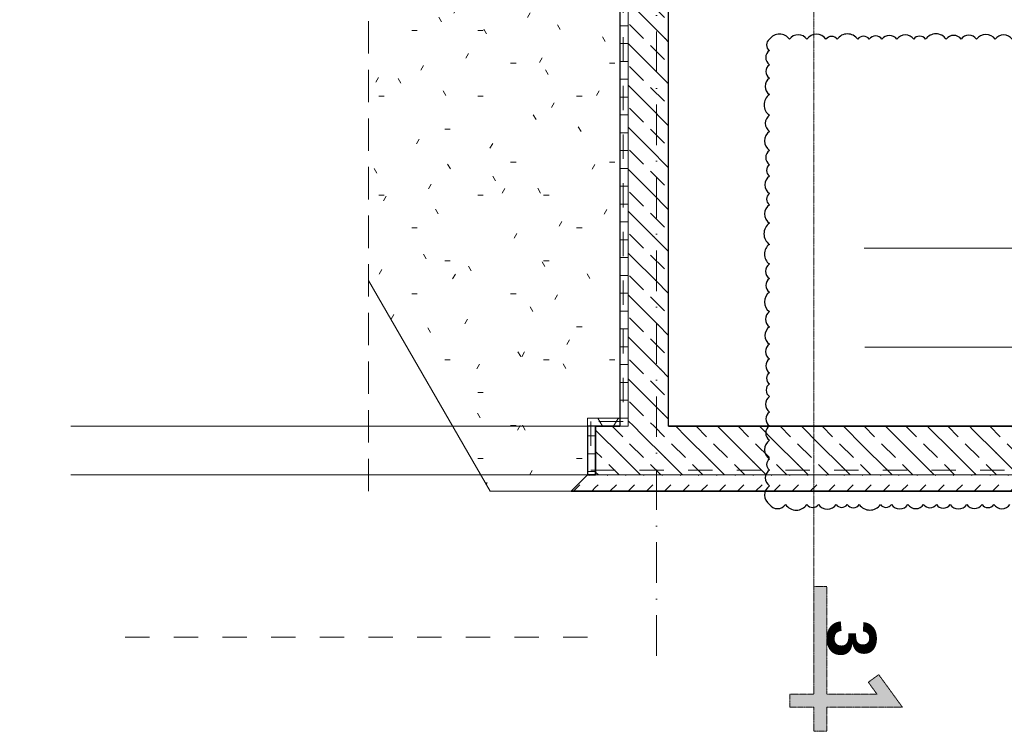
# Model space of a CAD drawing. Header units: millimetres. Extents: x -3176 to 162662, y -36434 to 57907.
# Tile 4 of 155: x 60152 to 66222, y -3982 to 409. Entities that reach past the tile are written whole.
import ezdxf

# ---------------------------------------------------------------- set-up
doc = ezdxf.new("R2010")
doc.units = ezdxf.units.MM
for name, pattern in [('1-Sheet - 32170-CIV-6170-DW-2035-015-02 - PRZEKROJE A-A - B-B$0$A_Dash_1_5mm', [30, 15, -15]), ('1-Sheet - 32170-CIV-6170-DW-2035-015-02 - PRZEKROJE A-A - B-B$0$A_Dash_Dot_2_5mm_Axis', [45, 25, -10, 0, -10]), ('1-Sheet - 32170-CIV-6170-DW-2035-015-02 - PRZEKROJE A-A - B-B$0$A_Hidden_2_0mm', [30, 20, -10]), ('DASHED', [0.75, 0.5, -0.25])]:
    doc.linetypes.add(name, pattern=pattern)
doc.layers.add('!20240904_UG_Rewizja C', color=6, linetype='Continuous', lineweight=30, plot=False)
for name, color, linetype, lineweight in [('!UG_kształtki', 10, 'Continuous', 30), ('!UG_Naw_N1', 112, 'Continuous', 30), ('!UG_wymiary', 7, 'Continuous', 5), ('1-Sheet - 32170-CIV-6170-DW-2035-015-02 - PRZEKROJE A-A - B-B$0$A-DETL', 8, 'Continuous', 0), ('1-Sheet - 32170-CIV-6170-DW-2035-015-02 - PRZEKROJE A-A - B-B$0$A-DETL-GENF', 8, 'Continuous', 0), ('1-Sheet - 32170-CIV-6170-DW-2035-015-02 - PRZEKROJE A-A - B-B$0$A-DETL-THIN', 8, 'Continuous', 0), ('1-Sheet - 32170-CIV-6170-DW-2035-015-02 - PRZEKROJE A-A - B-B$0$A-FLOR', 8, 'Continuous', 0), ('1-Sheet - 32170-CIV-6170-DW-2035-015-02 - PRZEKROJE A-A - B-B$0$A-FLOR-MCUT', 8, 'Continuous', 0), ('1-Sheet - 32170-CIV-6170-DW-2035-015-02 - PRZEKROJE A-A - B-B$0$A-FLOR-PATT', 8, 'Continuous', 0), ('1-Sheet - 32170-CIV-6170-DW-2035-015-02 - PRZEKROJE A-A - B-B$0$A-WALL', 8, 'Continuous', 0), ('1-Sheet - 32170-CIV-6170-DW-2035-015-02 - PRZEKROJE A-A - B-B$0$A-WALL-PATT', 8, 'Continuous', 0), ('1-Sheet - 32170-CIV-6170-DW-2035-015-02 - PRZEKROJE A-A - B-B$0$S-GRID', 8, 'Continuous', 0), ('G-ANNO-SYMB', 111, 'DASHED', 9)]:
    doc.layers.add(name, color=color, linetype=linetype, lineweight=lineweight)
doc.styles.add('Arial_B', font='arialbd.ttf', dxfattribs={"height": 400})
doc.styles.get("Standard").update_dxf_attribs({"font": 'arial.ttf'})
pattern_1 = [(45, (15908.845, 400), (-0.000707, 11.22532), [7.938, -7.938])]

# ---------------------------------------------------------------- blocks, each defined once
blk = doc.blocks.new('1-Sheet - 32170-CIV-6170-DW-2035-015-02 - PRZEKROJE A-A - B-B$0$Ściana oporowa - Ściana oporowa-1051606-B2_SC_AA - Dep_PW')
at = {"layer": '1-Sheet - 32170-CIV-6170-DW-2035-015-02 - PRZEKROJE A-A - B-B$0$A-WALL'}
for p, q in [((5716.53, -210), (5398.06, -210)), ((5716.53, -240), (5398.06, -240))]:
    blk.add_line(p, q, dxfattribs=at)
blk = doc.blocks.new('1-Sheet - 32170-CIV-6170-DW-2035-015-02 - PRZEKROJE A-A - B-B')
at = {"layer": '1-Sheet - 32170-CIV-6170-DW-2035-015-02 - PRZEKROJE A-A - B-B$0$A-DETL-GENF'}
h = blk.add_hatch(dxfattribs=at)
h.set_pattern_fill('FP_9', color=8, style=0, pattern_type=2)
h.set_pattern_definition([(0, (15908.844, 400), (81.28, 20.32), [3.353, -57.607, 3.353, -57.607, -325.12]), (0, (15908.844, 400), (81.28, 20.32), [-121.92, 3.353, -118.567, 3.353, -57.607, -142.24]), (0, (15908.844, 400), (81.28, 20.32), [-304.8, 3.353, -37.287, 3.353, -98.247]), (120, (15939.324, 410.16), (-58.237636, 60.230545), [3.353, -57.607, 3.353, -57.607, -325.12]), (120, (15939.324, 410.16), (-58.237636, 60.230545), [-121.92, 3.353, -118.567, 3.353, -57.607, -142.24]), (120, (15939.324, 410.16), (-58.237636, 60.230545), [-304.8, 3.353, -37.287, 3.353, -98.247]), (240, (15949.484, 450.8), (-23.042364, -80.550545), [3.353, -57.607, 3.353, -57.607, -325.12]), (240, (15949.484, 450.8), (-23.042364, -80.550545), [-121.92, 3.353, -118.567, 3.353, -57.607, -142.24]), (240, (15949.484, 450.8), (-23.042364, -80.550545), [-304.8, 3.353, -37.287, 3.353, -98.247])])
h.paths.add_polyline_path([(6305.26, -250), (6355.26, -250), (6365.26, -240), (6365.26, -205), (6385.26, -205), (6385.26, 122), (6230.26, 122), (6230.26, -120.1), (6276.37, -199.96)])
h = blk.add_hatch(dxfattribs=at)
h.set_pattern_fill('FP_14', color=8, style=0, pattern_type=2)
h.set_pattern_definition([(0, (15908.844, 400), (9.525, 5.499), [6.35, -12.7]), (120, (15908.844, 400), (-9.5247737, 5.499392), [6.35, -12.7]), (60, (15908.844, 400), (0.0002263, 10.998392), [0, -12.7, 6.35, 0])])
h.paths.add_polyline_path([(6385.26, -210), (6385.26, -205), (6365.26, -205), (6365.26, -210), (6373.21, -210)])
at = {"layer": '1-Sheet - 32170-CIV-6170-DW-2035-015-02 - PRZEKROJE A-A - B-B$0$A-FLOR-PATT', "lineweight": 9}
h = blk.add_hatch(dxfattribs=at)
h.set_pattern_fill('FP_3', color=256, angle=45, style=0, pattern_type=2)
h.set_pattern_definition([(315, (15908.845, 400), (12.93157, 12.93157), [12.192, -6.096]), (315, (15922.053, 400), (12.93157, 12.93157), [20.32, 0, 0, 0])])
h.paths.add_polyline_path([(6995.26, -240), (6995.26, -210), (6370.26, -210), (6370.26, -240), (6960.99, -240)])
h.paths.add_polyline_path([(7455.26, -240), (7455.26, -210), (7415.26, -210), (7415.26, -240), (7443.26, -240)])
h = blk.add_hatch(dxfattribs=at)
h.set_pattern_fill('FP_8', color=256, angle=135, style=0, pattern_type=2)
h.set_pattern_definition(pattern_1)
h.paths.add_polyline_path([(6355.26, -250), (6370.26, -250), (6370.26, -240), (6365.26, -240)])
h = blk.add_hatch(dxfattribs=at)
h.set_pattern_fill('FP_8', color=256, angle=135, style=0, pattern_type=2)
h.set_pattern_definition(pattern_1)
h.paths.add_polyline_path([(6355.26, -250), (6370.26, -250), (6370.26, -240), (6365.26, -240)])
h = blk.add_hatch(dxfattribs=at)
h.set_pattern_fill('FP_8', color=256, angle=135, style=0, pattern_type=2)
h.set_pattern_definition([(45, (15908.845, 400), (-0.000707, 11.22532), [7.938, -7.938])])
h.paths.add_polyline_path([(6995.26, -250), (6995.26, -240), (6370.26, -240), (6370.26, -250), (6960.99, -250)])
h.paths.add_polyline_path([(7455.26, -250), (7455.26, -240), (7415.26, -240), (7415.26, -250), (7418.11, -250)])
at = {"layer": '1-Sheet - 32170-CIV-6170-DW-2035-015-02 - PRZEKROJE A-A - B-B$0$A-WALL-PATT', "lineweight": 9}
h = blk.add_hatch(dxfattribs=at)
h.set_pattern_fill('FP_4', color=256, angle=90, style=0, pattern_type=2)
h.set_pattern_definition([(5e-14, (15908.844, 400), (9.525, 5.499), [6.35, -12.7]), (120, (15908.844, 400), (-9.5247737, 5.499392), [6.35, -12.7]), (60, (15908.844, 400), (0.0002263, 10.998392), [0, -12.7, 6.35, 0])])
h.paths.add_polyline_path([(6385.26, -210), (6390.26, -210), (6390.26, 255), (6385.26, 255), (6385.26, -205)])
h = blk.add_hatch(dxfattribs=at)
h.set_pattern_fill('FP_3', color=256, angle=45, style=0, pattern_type=2)
h.set_pattern_definition([(315, (15908.845, 400), (12.93157, 12.93157), [12.192, -6.096]), (315, (15922.053, 400), (12.93157, 12.93157), [20.32, 0, 0, 0])])
h.paths.add_polyline_path([(6415.26, -210), (6415.26, 255), (6390.26, 255), (6390.26, -210)])
h = blk.add_hatch(dxfattribs=at)
h.set_pattern_fill('FP_4', color=256, angle=90, style=0, pattern_type=2)
h.set_pattern_definition([(0, (15908.844, 400), (9.525, 5.499), [6.35, -12.7]), (120, (15908.844, 400), (-9.5247737, 5.499392), [6.35, -12.7]), (60, (15908.844, 400), (0.0002263, 10.998392), [0, -12.7, 6.35, 0])])
h.paths.add_polyline_path([(6370.26, -240), (6370.26, -210), (6365.26, -210), (6365.26, -240)])
at = {"layer": '1-Sheet - 32170-CIV-6170-DW-2035-015-02 - PRZEKROJE A-A - B-B$0$A-DETL', "linetype": '1-Sheet - 32170-CIV-6170-DW-2035-015-02 - PRZEKROJE A-A - B-B$0$A_Hidden_2_0mm'}
blk.add_line((6230.26, -250), (6230.26, 490), dxfattribs=at)
at = {"layer": '1-Sheet - 32170-CIV-6170-DW-2035-015-02 - PRZEKROJE A-A - B-B$0$A-DETL', "linetype": '1-Sheet - 32170-CIV-6170-DW-2035-015-02 - PRZEKROJE A-A - B-B$0$A_Dash_1_5mm'}
for p, q in [((6387.26, 180), (6387.26, -207)), ((6387.26, -207), (6367.26, -207)), ((6367.26, -207), (6367.26, -237)), ((6365.26, -240), (6065.26, -240)), ((6367.26, -237), (7458.26, -237)), ((6365.26, -340), (6065.26, -340))]:
    blk.add_line(p, q, dxfattribs=at)
at = {"layer": '1-Sheet - 32170-CIV-6170-DW-2035-015-02 - PRZEKROJE A-A - B-B$0$A-DETL-THIN'}
for p, q in [((6385.26, 122), (6385.26, -205)), ((6305.26, -250), (6230.26, -120.1)), ((6385.26, -205), (6365.26, -205)), ((6365.26, -205), (6365.26, -210)), ((6385.26, -205), (6365.26, -205)), ((6365.26, -205), (6365.26, -240)), ((6385.26, -210), (6385.26, -205)), ((6365.26, -210), (6385.26, -210)), ((6365.26, -240), (6355.26, -250)), ((6355.26, -250), (6305.26, -250))]:
    blk.add_line(p, q, dxfattribs=at)
at = {"layer": '1-Sheet - 32170-CIV-6170-DW-2035-015-02 - PRZEKROJE A-A - B-B$0$A-FLOR', "lineweight": 35}
for p, q in [((6385.26, -210), (6370.26, -210)), ((6370.26, -210), (6370.26, -240)), ((6685.26, -210), (6415.26, -210)), ((6370.26, -250), (7455.26, -250))]:
    blk.add_line(p, q, dxfattribs=at)
at = {"layer": '1-Sheet - 32170-CIV-6170-DW-2035-015-02 - PRZEKROJE A-A - B-B$0$A-FLOR-MCUT', "lineweight": 35}
for p, q in [((6365.26, -240), (6355.26, -250)), ((6370.26, -240), (6365.26, -240)), ((6355.26, -250), (6370.26, -250))]:
    blk.add_line(p, q, dxfattribs=at)
at = {"layer": '1-Sheet - 32170-CIV-6170-DW-2035-015-02 - PRZEKROJE A-A - B-B$0$A-FLOR-MCUT'}
blk.add_line((7455.26, -240), (6370.26, -240), dxfattribs=at)
at = {"layer": '1-Sheet - 32170-CIV-6170-DW-2035-015-02 - PRZEKROJE A-A - B-B$0$A-WALL', "lineweight": 25}
for p, q in [((6385.26, 255), (6385.26, -210)), ((6415.26, -210), (6415.26, 255)), ((6365.26, -210), (6365.26, -240)), ((6370.26, -210), (6365.26, -210))]:
    blk.add_line(p, q, dxfattribs=at)
at = {"layer": '1-Sheet - 32170-CIV-6170-DW-2035-015-02 - PRZEKROJE A-A - B-B$0$A-WALL'}
for p, q in [((6390.26, -210), (6390.26, 180)), ((6385.26, -210), (6390.26, -210))]:
    blk.add_line(p, q, dxfattribs=at)
at = {"layer": '1-Sheet - 32170-CIV-6170-DW-2035-015-02 - PRZEKROJE A-A - B-B$0$S-GRID', "linetype": '1-Sheet - 32170-CIV-6170-DW-2035-015-02 - PRZEKROJE A-A - B-B$0$A_Dash_Dot_2_5mm_Axis'}
blk.add_line((6407.76, -351.57), (6407.76, 855), dxfattribs=at)
at = {"layer": '1-Sheet - 32170-CIV-6170-DW-2035-015-02 - PRZEKROJE A-A - B-B$0$A-WALL'}
blk.add_blockref('1-Sheet - 32170-CIV-6170-DW-2035-015-02 - PRZEKROJE A-A - B-B$0$Ściana oporowa - Ściana oporowa-1051606-B2_SC_AA - Dep_PW', (648.73, 0), dxfattribs=at)

msp = doc.modelspace()

# ---------------------------------------------------------------- hatches: boundary and pattern name
at = {"layer": 'G-ANNO-SYMB', "true_color": 0x000000}
msp.add_hatch(color=18, dxfattribs=at).paths.add_polyline_path([(65047.57, -3832.81), (65047.57, -3981.67), (65126.96, -3981.67), (65126.96, -3832.81), (65593.38, -3832.81), (65447.55, -3632.1), (65383.32, -3678.76), (65437.56, -3753.42), (65126.96, -3753.42), (65126.96, -3088.53), (65047.57, -3088.53), (65047.57, -3753.42), (64898.71, -3753.42), (64898.71, -3832.81)])

# ---------------------------------------------------------------- linework, layer by layer
at = {"layer": '!20240904_UG_Rewizja C'}
msp.add_lwpolyline([(66269.15, 287.94, 0.5205671), (66165.52, 287.94, 0.5205671), (66050.27, 287.94, 0.5205671), (65955.62, 287.94, 0.5205671), (65863.96, 287.94, 0.5205671), (65736.22, 287.94, 0.5205671), (65663.02, 287.94, 0.5205671), (65558.95, 287.94, 0.5205671), (65467.63, 287.94, 0.5205671), (65389.11, 287.94, 0.5205671), (65317.9, 287.94, 0.5205671), (65191.08, 287.94, 0.5205671), (65121.9, 287.94, 0.5205671), (65004.75, 287.94, 0.5205671), (64897.72, 287.94, 0.5205671), (64773.85, 287.94, 0.5205671), (64773.85, 218.8, 0.5205671), (64773.85, 131.05, 0.5205671), (64773.85, 47.73, 0.5205671), (64773.85, -52.99, 0.5205671), (64773.85, -180.91, 0.5205671), (64773.85, -280.47, 0.5205671), (64773.85, -397.88, 0.5205671), (64773.85, -485.8, 0.5205671), (64773.85, -556.33, 0.5205671), (64773.85, -664.53, 0.5205671), (64773.85, -732.67, 0.5205671), (64773.85, -846.94, 0.5205671), (64773.85, -977.39, 0.5205671), (64773.85, -1098.35, 0.5205671), (64773.85, -1188.84, 0.5205671), (64773.85, -1273.11, 0.5205671), (64773.85, -1392.37, 0.5205671), (64773.85, -1487.03, 0.5205671), (64773.85, -1592.94, 0.5205671), (64773.85, -1684.02, 0.5205671), (64773.85, -1769.15, 0.5205671), (64773.85, -1837.68, 0.5205671), (64773.85, -1916.48, 0.5205671), (64773.85, -2011.7, 0.5205671), (64773.85, -2096.74, 0.5205671), (64773.85, -2186.02, 0.5205671), (64773.85, -2302.22, 0.5205671), (64773.85, -2369.75, 0.5205671), (64773.85, -2467.39, 0.5205671), (64773.85, -2581.43, 0.5205671), (64873.38, -2582.59, 0.5205671), (65005.04, -2582.59, 0.5205671), (65075.82, -2582.59, 0.5205671), (65185.45, -2582.59, 0.5205671), (65252.91, -2582.59, 0.5205671), (65327.88, -2582.59, 0.5205671), (65458.32, -2582.59, 0.5205671), (65525.57, -2582.59, 0.5205671), (65627.7, -2582.59, 0.5205671), (65724.18, -2582.59, 0.5205671), (65802.68, -2582.59, 0.5205671), (65886.98, -2582.59, 0.5205671), (65990.34, -2582.59, 0.5205671), (66084.47, -2582.59, 0.5205671), (66157.29, -2582.59, 0.5205671), (66256.37, -2582.59, 0.5205671)], format="xyb", dxfattribs=at)
at = {"layer": '!UG_wymiary'}
for p, q in [((65358.7, -1000), (67727.2, -1000)), ((65361.52, -1610.83), (67420.22, -1610.83))]:
    msp.add_line(p, q, dxfattribs=at)
at = {"layer": 'G-ANNO-SYMB', "color": 18, "true_color": 0x000000}
for p, q in [((65047.57, 8628.2), (65047.57, -3088.53)), ((65047.57, -3753.42), (65047.57, -3088.53)), ((65047.57, -3088.53), (65126.96, -3088.53)), ((65126.96, -3088.53), (65126.96, -3753.42)), ((65383.32, -3678.76), (65447.55, -3632.1)), ((65447.55, -3632.1), (65593.38, -3832.81)), ((65437.56, -3753.42), (65383.32, -3678.76)), ((64898.71, -3832.81), (64898.71, -3753.42)), ((64898.71, -3753.42), (65047.57, -3753.42)), ((65126.96, -3753.42), (65437.56, -3753.42)), ((65047.57, -3832.81), (64898.71, -3832.81)), ((65047.57, -3981.67), (65047.57, -3832.81)), ((65593.38, -3832.81), (65126.96, -3832.81)), ((65126.96, -3832.81), (65126.96, -3981.67)), ((65126.96, -3981.67), (65047.57, -3981.67))]:
    msp.add_line(p, q, dxfattribs=at)

# ---------------------------------------------------------------- block references
at = {"layer": '!UG_kształtki', "xscale": 10, "yscale": 10, "zscale": 10}
msp.add_blockref('1-Sheet - 32170-CIV-6170-DW-2035-015-02 - PRZEKROJE A-A - B-B', (0, 0), dxfattribs=at)

# ---------------------------------------------------------------- texts
at = {"layer": '!UG_Naw_N1', "color": 0, "char_height": 150, "width": 1572.7834, "attachment_point": 1}
for s, insert in [('\\pi-450,l600,t600;C.L.^I= -1,0 m', (1827.34, -784.93)), ('\\pi-450,l600,t600;C.L.^I= - 1,61 m', (1950.94, -1439.73))]:
    msp.add_mtext(s, dxfattribs=dict(at, insert=insert))
at = {"layer": 'G-ANNO-SYMB', "color": 18, "true_color": 0x000000, "insert": (65126.96, -3293.38), "char_height": 300, "width": 230.886, "attachment_point": 7, "rotation": 270, "style": 'Arial_B'}
msp.add_mtext('3', dxfattribs=at)

doc.saveas('drawing.dxf')
